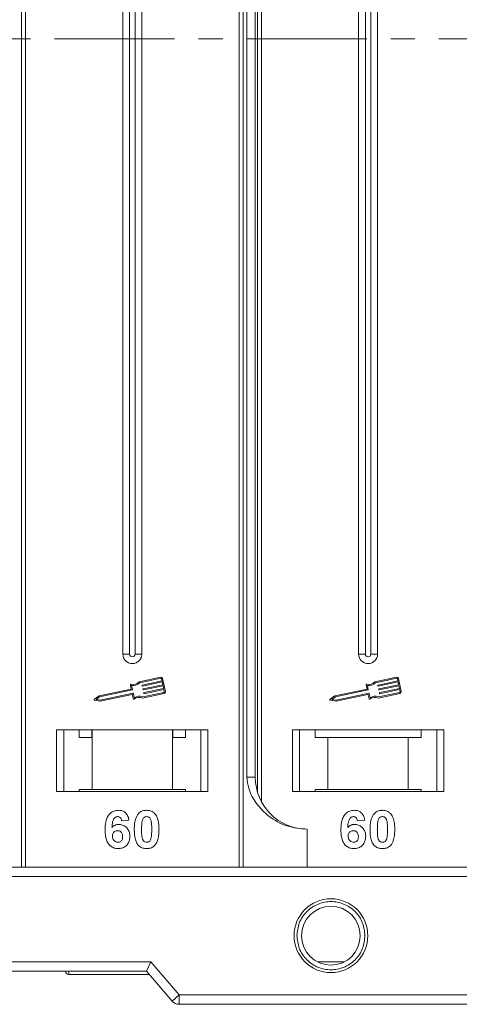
# Model space of a CAD drawing. Header units: millimetres. Extents: x -855 to 619, y 109 to 1142.
# Tile 22 of 74: x -60 to -14, y 341 to 445. Entities that reach past the tile are written whole.
import ezdxf

# ---------------------------------------------------------------- set-up
doc = ezdxf.new("R2010")
doc.units = ezdxf.units.MM
doc.linetypes.add('CENTERX2', pattern=[20.32, 12.7, -2.54, 2.54, -2.54])

msp = doc.modelspace()

# ---------------------------------------------------------------- linework, layer by layer
at = {"color": 7, "linetype": 'Continuous', "lineweight": 15}
for p, q in [((-59.851, 530.098), (-59.851, 442.598)), ((-59.432, 442.598), (-59.432, 530.098)), ((-36.856, 530.098), (-36.856, 442.598)), ((-36.436, 442.598), (-36.436, 530.098)), ((-34.502, 442.598), (-34.502, 523.175)), ((-34.921, 522.146), (-34.921, 442.598)), ((-36.029, 520.598), (-36.029, 442.598)), ((-35.144, 442.598), (-35.144, 520.598)), ((-49.144, 507.598), (-49.144, 442.598)), ((-48.429, 507.598), (-48.429, 442.598)), ((-47.859, 442.598), (-47.859, 507.598)), ((-47.144, 442.598), (-47.144, 507.598)), ((-24.214, 507.598), (-24.214, 442.598)), ((-23.499, 507.598), (-23.499, 442.598)), ((-22.929, 442.598), (-22.929, 507.598)), ((-22.214, 442.598), (-22.214, 507.598)), ((-59.851, 442.598), (-59.851, 355.098)), ((-59.432, 355.098), (-59.432, 442.598)), ((-49.144, 442.598), (-49.144, 377.598)), ((-48.429, 442.598), (-48.429, 377.598)), ((-47.859, 377.598), (-47.859, 442.598)), ((-47.144, 377.598), (-47.144, 442.598)), ((-36.856, 442.598), (-36.856, 355.098)), ((-36.436, 355.098), (-36.436, 442.598)), ((-36.029, 442.598), (-36.029, 364.598)), ((-35.144, 364.598), (-35.144, 442.598)), ((-34.921, 442.598), (-34.921, 363.05)), ((-34.502, 362.02), (-34.502, 442.598)), ((-24.214, 442.598), (-24.214, 377.598)), ((-23.499, 442.598), (-23.499, 377.598)), ((-22.929, 377.598), (-22.929, 442.598)), ((-22.214, 377.598), (-22.214, 442.598)), ((-48.429, 377.598), (-49.144, 377.598)), ((-47.144, 377.598), (-47.859, 377.598)), ((-23.499, 377.598), (-24.214, 377.598)), ((-22.214, 377.598), (-22.929, 377.598)), ((-45.147, 375.164), (-47.426, 374.683)), ((-45.123, 375.05), (-47.366, 374.576)), ((-47.087, 374.334), (-45.005, 374.774)), ((-44.981, 374.66), (-47.063, 374.22)), ((-45.005, 374.774), (-45.053, 375.004)), ((-44.92, 374.372), (-44.981, 374.66)), ((-44.647, 373.65), (-44.938, 375.029)), ((-20.218, 375.164), (-22.496, 374.683)), ((-20.193, 375.05), (-22.436, 374.576)), ((-22.158, 374.334), (-20.075, 374.774)), ((-20.051, 374.66), (-22.134, 374.22)), ((-20.075, 374.774), (-20.124, 375.004)), ((-19.99, 374.372), (-20.051, 374.66)), ((-19.718, 373.65), (-20.009, 375.029)), ((-48.254, 373.908), (-51.653, 373.19)), ((-48.144, 373.811), (-51.605, 373.08)), ((-48.348, 374.352), (-48.254, 373.908)), ((-48.215, 374.29), (-48.121, 373.846)), ((-47.098, 374.242), (-47.11, 374.3)), ((-47.05, 373.082), (-44.807, 373.556)), ((-47.013, 373.84), (-47.025, 373.897)), ((-47.002, 373.932), (-44.92, 374.372)), ((-44.896, 374.257), (-46.978, 373.817)), ((-46.917, 373.53), (-44.835, 373.97)), ((-44.811, 373.855), (-46.893, 373.415)), ((-44.835, 373.97), (-44.896, 374.257)), ((-44.762, 373.625), (-44.811, 373.855)), ((-23.325, 373.908), (-26.723, 373.19)), ((-23.214, 373.811), (-26.676, 373.08)), ((-23.419, 374.352), (-23.325, 373.908)), ((-23.285, 374.29), (-23.191, 373.846)), ((-22.168, 374.242), (-22.181, 374.3)), ((-22.121, 373.082), (-19.878, 373.556)), ((-22.083, 373.84), (-22.096, 373.897)), ((-22.073, 373.932), (-19.99, 374.372)), ((-19.966, 374.257), (-22.049, 373.817)), ((-21.988, 373.53), (-19.905, 373.97)), ((-19.881, 373.855), (-21.964, 373.415)), ((-19.905, 373.97), (-19.966, 374.257)), ((-19.833, 373.625), (-19.881, 373.855)), ((-51.653, 373.19), (-52.155, 372.839)), ((-52.132, 372.733), (-51.531, 372.615)), ((-51.605, 373.08), (-51.974, 372.822)), ((-51.974, 372.822), (-51.532, 372.735)), ((-51.532, 372.735), (-48.071, 373.466)), ((-51.531, 372.615), (-48.161, 373.327)), ((-48.127, 373.305), (-48.039, 372.889)), ((-48.036, 373.444), (-47.942, 373)), ((-47.062, 372.959), (-44.783, 373.441)), ((-46.928, 373.438), (-46.94, 373.495)), ((-26.723, 373.19), (-27.225, 372.839)), ((-27.203, 372.733), (-26.602, 372.615)), ((-26.676, 373.08), (-27.045, 372.822)), ((-27.045, 372.822), (-26.603, 372.735)), ((-26.603, 372.735), (-23.141, 373.466)), ((-26.602, 372.615), (-23.232, 373.327)), ((-23.197, 373.305), (-23.109, 372.889)), ((-23.107, 373.444), (-23.013, 373)), ((-22.132, 372.959), (-19.854, 373.441)), ((-21.998, 373.438), (-22.011, 373.495)), ((-40.144, 369.598), (-56.144, 369.598)), ((-56.144, 369.598), (-56.144, 363.098)), ((-55.394, 363.098), (-55.394, 369.598)), ((-53.757, 369.598), (-53.757, 368.798)), ((-52.44, 368.798), (-52.44, 369.598)), ((-52.394, 369.598), (-52.394, 363.298)), ((-43.894, 363.298), (-43.894, 369.598)), ((-43.847, 369.598), (-43.847, 368.798)), ((-42.53, 368.798), (-42.53, 369.598)), ((-40.894, 369.598), (-40.894, 363.098)), ((-40.144, 363.098), (-40.144, 369.598)), ((-15.214, 369.598), (-31.214, 369.598)), ((-31.214, 369.598), (-31.214, 363.098)), ((-30.464, 363.098), (-30.464, 369.598)), ((-28.828, 369.598), (-28.828, 368.798)), ((-17.601, 368.798), (-17.601, 369.598)), ((-15.964, 369.598), (-15.964, 363.098)), ((-15.214, 363.098), (-15.214, 369.598)), ((-53.757, 368.798), (-52.44, 368.798)), ((-43.847, 368.798), (-42.53, 368.798)), ((-28.828, 368.798), (-27.464, 368.798)), ((-27.464, 368.798), (-27.464, 363.298)), ((-27.464, 368.798), (-18.964, 368.798)), ((-18.964, 363.298), (-18.964, 368.798)), ((-18.964, 368.798), (-17.601, 368.798)), ((-36.029, 364.598), (-35.144, 364.598)), ((-52.394, 363.298), (-53.757, 363.298)), ((-53.757, 363.098), (-53.757, 363.298)), ((-52.394, 363.298), (-43.894, 363.298)), ((-42.53, 363.298), (-43.894, 363.298)), ((-42.53, 363.298), (-42.53, 363.098)), ((-27.464, 363.298), (-28.828, 363.298)), ((-28.828, 363.098), (-28.828, 363.298)), ((-27.464, 363.298), (-18.964, 363.298)), ((-17.601, 363.298), (-18.964, 363.298)), ((-17.601, 363.298), (-17.601, 363.098)), ((-56.144, 363.098), (-40.144, 363.098)), ((-31.214, 363.098), (-15.214, 363.098)), ((-48.503, 360.054), (-49.272, 359.97)), ((-23.573, 360.054), (-24.342, 359.97)), ((-29.644, 359.098), (-29.644, 355.098)), ((9.356, 355.098), (-62.199, 355.098)), ((-61.081, 354.098), (9.356, 354.098)), ((-46.184, 345.098), (-81.644, 345.098)), ((-46.644, 344.098), (-46.184, 345.098)), ((-43.184, 341.598), (-46.184, 345.098)), ((-25.713, 345.098), (-28.575, 345.098)), ((-81.644, 344.098), (-46.644, 344.098)), ((-81.644, 344.098), (-55.214, 344.098)), ((-54.864, 343.748), (-54.864, 343.748)), ((-46.644, 344.098), (-43.943, 340.947)), ((-43.943, 340.947), (-43.184, 341.598)), ((9.356, 341.598), (-43.184, 341.598)), ((-43.184, 341.598), (-43.184, 340.598)), ((-43.184, 340.598), (9.356, 340.598))]:
    msp.add_line(p, q, dxfattribs=at)
at = {"color": 1, "linetype": 'CENTERX2', "lineweight": 13}
msp.add_line((444.01, 442.598), (-394.073, 442.598), dxfattribs=at)
at = {"color": 7, "linetype": 'Continuous', "lineweight": 15}
for radius in [3.9, 3.1]:
    msp.add_circle((-27.144, 347.848), radius, dxfattribs=at)
for centre, radius, start, end in [((-48.144, 377.598), 1, 180, 0), ((-48.144, 377.598), 0.285, 180, 0), ((-23.214, 377.598), 1, 180, 0), ((-23.214, 377.598), 0.285, 180, 0), ((-48.072, 375.27), 0.873, 256.41469, 317.74736), ((-48.072, 375.27), 0.99, 261.69305, 315.48899), ((-45.111, 374.992), 0.176, 11.9297, 101.9297), ((-45.111, 374.992), 0.0587, 11.9297, 101.9297), ((-23.142, 375.27), 0.873, 256.41469, 317.74736), ((-23.142, 375.27), 0.99, 261.69305, 315.48899), ((-20.181, 374.992), 0.176, 11.9297, 101.9297), ((-20.181, 374.992), 0.0587, 11.9297, 101.9297), ((-48.291, 374.365), 0.0587, 76.41469, 191.9297), ((-48.15, 373.84), 0.0294, 281.9297, 11.9297), ((-47.081, 374.306), 0.0294, 101.9297, 191.9297), ((-47.069, 374.248), 0.0294, 191.9297, 281.9297), ((-46.996, 373.904), 0.0294, 101.9297, 191.9297), ((-46.984, 373.846), 0.0294, 191.9297, 281.9297), ((-46.911, 373.501), 0.0294, 101.9297, 191.9297), ((-44.819, 373.613), 0.0587, 281.9297, 11.9297), ((-44.819, 373.613), 0.176, 281.9297, 11.9297), ((-23.361, 374.365), 0.0587, 76.41469, 191.9297), ((-23.22, 373.84), 0.0294, 281.9297, 11.9297), ((-22.152, 374.306), 0.0294, 101.9297, 191.9297), ((-22.14, 374.248), 0.0294, 191.9297, 281.9297), ((-22.067, 373.904), 0.0294, 101.9297, 191.9297), ((-22.055, 373.846), 0.0294, 191.9297, 281.9297), ((-21.982, 373.501), 0.0294, 101.9297, 191.9297), ((-19.89, 373.613), 0.0587, 281.9297, 11.9297), ((-19.89, 373.613), 0.176, 281.9297, 11.9297), ((-52.121, 372.791), 0.0587, 124.95116, 258.90824), ((-48.155, 373.299), 0.0294, 11.9297, 101.9297), ((-48.065, 373.438), 0.0294, 11.9297, 101.9297), ((-47.981, 372.901), 0.0587, 191.9297, 307.44471), ((-47.415, 372.161), 0.873, 66.11204, 127.44471), ((-47.415, 372.161), 0.99, 68.37041, 122.16635), ((-46.899, 373.444), 0.0294, 191.9297, 281.9297), ((-27.192, 372.791), 0.0587, 124.95116, 258.90824), ((-23.226, 373.299), 0.0294, 11.9297, 101.9297), ((-23.135, 373.438), 0.0294, 11.9297, 101.9297), ((-23.052, 372.901), 0.0587, 191.9297, 307.44471), ((-22.486, 372.161), 0.873, 66.11204, 127.44471), ((-22.486, 372.161), 0.99, 68.37041, 122.16635), ((-21.97, 373.444), 0.0294, 191.9297, 281.9297), ((-29.644, 364.598), 5.5, 180, 270), ((-54.864, 344.098), 0.35, 180.00041, 270.00191), ((-43.184, 341.598), 1, 220.60129, 270)]:
    msp.add_arc(centre, radius, start, end, dxfattribs=at)
for points, knots in [([(-36.029, 364.598), (-35.985, 364.207), (-35.874, 363.208), (-35.051, 361.754), (-33.681, 360.341), (-31.815, 359.305), (-30.365, 359.167), (-29.644, 359.098)], [0, 0, 0, 0, 0.1257134, 0.3212757, 0.5244662, 0.763484, 1, 1, 1, 1]), ([(-51.015, 359.044), (-51.013, 359.177), (-51.004, 359.579), (-50.913, 360.135), (-50.635, 360.643), (-50.288, 360.946), (-49.918, 361.083), (-49.685, 361.094), (-49.6, 361.098)], [0, 0, 0, 0, 0.1423372, 0.4291269, 0.5899433, 0.7512055, 0.9098946, 1, 1, 1, 1]), ([(-49.6, 361.098), (-49.464, 361.087), (-49.218, 361.068), (-48.906, 360.884), (-48.665, 360.607), (-48.549, 360.31), (-48.513, 360.111), (-48.503, 360.054)], [0, 0, 0, 0, 0.2426908, 0.4390024, 0.635006, 0.8950587, 1, 1, 1, 1]), ([(-47.543, 360.692), (-47.498, 360.742), (-47.408, 360.844), (-47.239, 360.959), (-47.051, 361.042), (-46.881, 361.08), (-46.74, 361.095), (-46.667, 361.097), (-46.631, 361.098)], [0, 0, 0, 0, 0.1937762, 0.3936, 0.5878635, 0.7889077, 0.894169, 1, 1, 1, 1]), ([(-46.631, 361.098), (-46.564, 361.096), (-46.429, 361.091), (-46.231, 361.047), (-46.041, 360.97), (-45.896, 360.871), (-45.789, 360.773), (-45.74, 360.715), (-45.716, 360.687)], [0, 0, 0, 0, 0.1926273, 0.3886837, 0.5820134, 0.7832006, 0.8910383, 1, 1, 1, 1]), ([(-26.086, 359.044), (-26.083, 359.177), (-26.074, 359.579), (-25.984, 360.135), (-25.705, 360.643), (-25.359, 360.946), (-24.989, 361.083), (-24.755, 361.094), (-24.671, 361.098)], [0, 0, 0, 0, 0.1423372, 0.4291269, 0.5899433, 0.7512055, 0.9098946, 1, 1, 1, 1]), ([(-24.671, 361.098), (-24.535, 361.087), (-24.289, 361.068), (-23.976, 360.884), (-23.735, 360.607), (-23.62, 360.31), (-23.584, 360.111), (-23.573, 360.054)], [0, 0, 0, 0, 0.24269082, 0.43900235, 0.63500599, 0.89505866, 1, 1, 1, 1]), ([(-22.613, 360.692), (-22.569, 360.742), (-22.479, 360.844), (-22.31, 360.959), (-22.121, 361.042), (-21.952, 361.08), (-21.811, 361.095), (-21.738, 361.097), (-21.701, 361.098)], [0, 0, 0, 0, 0.1937762, 0.3936, 0.5878635, 0.7889077, 0.894169, 1, 1, 1, 1]), ([(-21.701, 361.098), (-21.635, 361.096), (-21.5, 361.091), (-21.302, 361.047), (-21.111, 360.97), (-20.967, 360.871), (-20.86, 360.773), (-20.811, 360.715), (-20.786, 360.687)], [0, 0, 0, 0, 0.1926273, 0.3886837, 0.5820134, 0.7832006, 0.8910383, 1, 1, 1, 1]), ([(-49.699, 360.431), (-49.753, 360.426), (-49.861, 360.415), (-50.014, 360.315), (-50.155, 360.143), (-50.264, 359.781), (-50.288, 359.481), (-50.305, 359.276)], [0, 0, 0, 0, 0.1120492, 0.2243802, 0.3701146, 0.5702758, 1, 1, 1, 1]), ([(-49.272, 359.97), (-49.284, 360.047), (-49.304, 360.169), (-49.394, 360.314), (-49.5, 360.394), (-49.608, 360.427), (-49.674, 360.43), (-49.699, 360.431)], [0, 0, 0, 0, 0.33384, 0.5245467, 0.7163724, 0.8918244, 1, 1, 1, 1]), ([(-47.939, 359.079), (-47.936, 359.212), (-47.931, 359.515), (-47.859, 360.043), (-47.718, 360.463), (-47.56, 360.669), (-47.543, 360.692)], [0, 0, 0, 0, 0.2373811, 0.5389182, 0.9490817, 1, 1, 1, 1]), ([(-47.169, 359.071), (-47.169, 359.137), (-47.168, 359.271), (-47.162, 359.451), (-47.152, 359.613), (-47.138, 359.756), (-47.119, 359.898), (-47.095, 359.992), (-47.084, 360.039)], [0, 0, 0, 0, 0.20527, 0.4106157, 0.5571475, 0.7038444, 0.8514751, 1, 1, 1, 1]), ([(-47.084, 360.039), (-47.06, 360.108), (-47.022, 360.22), (-46.914, 360.346), (-46.79, 360.412), (-46.691, 360.429), (-46.637, 360.431), (-46.631, 360.431)], [0, 0, 0, 0, 0.3348035, 0.5425606, 0.750382, 0.9707212, 1, 1, 1, 1]), ([(-46.631, 360.431), (-46.573, 360.425), (-46.472, 360.415), (-46.344, 360.341), (-46.233, 360.2), (-46.134, 359.929), (-46.097, 359.532), (-46.094, 359.226), (-46.092, 359.071)], [0, 0, 0, 0, 0.1056461, 0.1862213, 0.267042, 0.4315406, 0.7127076, 1, 1, 1, 1]), ([(-45.716, 360.687), (-45.676, 360.633), (-45.597, 360.523), (-45.492, 360.291), (-45.402, 359.996), (-45.352, 359.665), (-45.327, 359.355), (-45.324, 359.165), (-45.323, 359.071)], [0, 0, 0, 0, 0.118432, 0.2393289, 0.4494336, 0.6641784, 0.8318201, 1, 1, 1, 1]), ([(-24.769, 360.431), (-24.823, 360.426), (-24.932, 360.415), (-25.084, 360.315), (-25.226, 360.143), (-25.334, 359.781), (-25.359, 359.481), (-25.375, 359.276)], [0, 0, 0, 0, 0.1120492, 0.2243802, 0.3701146, 0.5702758, 1, 1, 1, 1]), ([(-24.342, 359.97), (-24.355, 360.047), (-24.374, 360.169), (-24.465, 360.314), (-24.57, 360.394), (-24.678, 360.427), (-24.744, 360.43), (-24.769, 360.431)], [0, 0, 0, 0, 0.33384, 0.5245467, 0.7163724, 0.8918244, 1, 1, 1, 1]), ([(-23.009, 359.079), (-23.007, 359.212), (-23.002, 359.515), (-22.929, 360.043), (-22.788, 360.463), (-22.631, 360.669), (-22.613, 360.692)], [0, 0, 0, 0, 0.2373811, 0.5389182, 0.9490817, 1, 1, 1, 1]), ([(-22.24, 359.071), (-22.239, 359.137), (-22.238, 359.271), (-22.233, 359.451), (-22.222, 359.613), (-22.208, 359.756), (-22.19, 359.898), (-22.166, 359.992), (-22.154, 360.039)], [0, 0, 0, 0, 0.20527, 0.4106157, 0.5571475, 0.7038444, 0.8514751, 1, 1, 1, 1]), ([(-22.154, 360.039), (-22.131, 360.108), (-22.092, 360.22), (-21.984, 360.346), (-21.861, 360.412), (-21.762, 360.429), (-21.708, 360.431), (-21.701, 360.431)], [0, 0, 0, 0, 0.3348035, 0.5425606, 0.750382, 0.9707212, 1, 1, 1, 1]), ([(-21.701, 360.431), (-21.644, 360.425), (-21.543, 360.415), (-21.414, 360.341), (-21.304, 360.2), (-21.204, 359.929), (-21.168, 359.532), (-21.165, 359.226), (-21.163, 359.071)], [0, 0, 0, 0, 0.1056461, 0.1862213, 0.267042, 0.4315406, 0.7127076, 1, 1, 1, 1]), ([(-20.786, 360.687), (-20.747, 360.633), (-20.668, 360.523), (-20.562, 360.291), (-20.472, 359.996), (-20.422, 359.665), (-20.397, 359.355), (-20.395, 359.165), (-20.394, 359.071)], [0, 0, 0, 0, 0.118432, 0.2393289, 0.4494336, 0.6641784, 0.8318201, 1, 1, 1, 1]), ([(-49.658, 357.047), (-49.793, 357.057), (-50.065, 357.078), (-50.425, 357.279), (-50.717, 357.584), (-50.957, 358.12), (-51.011, 358.631), (-51.015, 358.986), (-51.015, 359.044)], [0, 0, 0, 0, 0.1482689, 0.2976473, 0.4424214, 0.6078512, 0.9356585, 1, 1, 1, 1]), ([(-50.305, 359.276), (-50.258, 359.324), (-50.164, 359.422), (-50.018, 359.514), (-49.891, 359.563), (-49.792, 359.591), (-49.688, 359.607), (-49.618, 359.609), (-49.582, 359.611)], [0, 0, 0, 0, 0.24365362, 0.49576024, 0.6178923, 0.74150292, 0.8700251, 1, 1, 1, 1]), ([(-50.246, 358.369), (-50.241, 358.451), (-50.233, 358.587), (-50.142, 358.757), (-50.02, 358.865), (-49.871, 358.934), (-49.764, 358.941), (-49.712, 358.944)], [0, 0, 0, 0, 0.27672092, 0.45687046, 0.63700743, 0.8240683, 1, 1, 1, 1]), ([(-49.712, 358.944), (-49.644, 358.939), (-49.519, 358.929), (-49.359, 358.834), (-49.24, 358.699), (-49.178, 358.515), (-49.172, 358.382), (-49.169, 358.312)], [0, 0, 0, 0, 0.21375674, 0.39494411, 0.57658486, 0.77731093, 1, 1, 1, 1]), ([(-49.582, 359.611), (-49.446, 359.598), (-49.174, 359.574), (-48.826, 359.358), (-48.56, 359.056), (-48.419, 358.703), (-48.406, 358.459), (-48.4, 358.351)], [0, 0, 0, 0, 0.2102159, 0.4219747, 0.6200164, 0.8310369, 1, 1, 1, 1]), ([(-46.631, 357.047), (-46.766, 357.057), (-47.038, 357.077), (-47.392, 357.275), (-47.68, 357.589), (-47.913, 358.2), (-47.928, 358.72), (-47.939, 359.079)], [0, 0, 0, 0, 0.1475277, 0.2965695, 0.43214, 0.6087374, 1, 1, 1, 1]), ([(-46.631, 357.713), (-46.699, 357.721), (-46.809, 357.734), (-46.938, 357.821), (-47.041, 357.971), (-47.134, 358.243), (-47.163, 358.633), (-47.167, 358.924), (-47.169, 359.071)], [0, 0, 0, 0, 0.125351, 0.2021974, 0.2791824, 0.4597421, 0.727968, 1, 1, 1, 1]), ([(-46.092, 359.071), (-46.093, 359.004), (-46.094, 358.871), (-46.1, 358.69), (-46.11, 358.529), (-46.124, 358.387), (-46.142, 358.245), (-46.166, 358.152), (-46.178, 358.106)], [0, 0, 0, 0, 0.2059417, 0.4119594, 0.558149, 0.7045024, 0.8518015, 1, 1, 1, 1]), ([(-45.323, 359.071), (-45.325, 358.937), (-45.33, 358.634), (-45.401, 358.114), (-45.539, 357.691), (-45.696, 357.483), (-45.719, 357.453)], [0, 0, 0, 0, 0.2366286, 0.5373614, 0.9329864, 1, 1, 1, 1]), ([(-24.729, 357.047), (-24.864, 357.057), (-25.135, 357.078), (-25.495, 357.279), (-25.787, 357.584), (-26.027, 358.12), (-26.082, 358.631), (-26.085, 358.986), (-26.086, 359.044)], [0, 0, 0, 0, 0.1482689, 0.2976473, 0.4424214, 0.6078512, 0.9356585, 1, 1, 1, 1]), ([(-25.375, 359.276), (-25.329, 359.324), (-25.234, 359.422), (-25.089, 359.514), (-24.962, 359.563), (-24.863, 359.591), (-24.759, 359.607), (-24.688, 359.609), (-24.652, 359.611)], [0, 0, 0, 0, 0.2436536, 0.4957602, 0.6178923, 0.7415029, 0.8700251, 1, 1, 1, 1]), ([(-25.317, 358.369), (-25.312, 358.451), (-25.304, 358.587), (-25.213, 358.757), (-25.09, 358.865), (-24.942, 358.934), (-24.834, 358.941), (-24.782, 358.944)], [0, 0, 0, 0, 0.2767209, 0.4568705, 0.6370074, 0.8240683, 1, 1, 1, 1]), ([(-24.782, 358.944), (-24.715, 358.939), (-24.589, 358.929), (-24.429, 358.834), (-24.31, 358.699), (-24.248, 358.515), (-24.243, 358.382), (-24.24, 358.312)], [0, 0, 0, 0, 0.2137567, 0.3949441, 0.5765849, 0.7773109, 1, 1, 1, 1]), ([(-24.652, 359.611), (-24.517, 359.598), (-24.244, 359.574), (-23.896, 359.358), (-23.63, 359.056), (-23.489, 358.703), (-23.476, 358.459), (-23.471, 358.351)], [0, 0, 0, 0, 0.2102159, 0.4219747, 0.6200164, 0.8310369, 1, 1, 1, 1]), ([(-21.701, 357.047), (-21.837, 357.057), (-22.108, 357.077), (-22.462, 357.275), (-22.75, 357.589), (-22.984, 358.2), (-22.999, 358.72), (-23.009, 359.079)], [0, 0, 0, 0, 0.1475277, 0.2965695, 0.43214, 0.6087374, 1, 1, 1, 1]), ([(-21.701, 357.713), (-21.769, 357.721), (-21.879, 357.734), (-22.008, 357.821), (-22.111, 357.971), (-22.204, 358.243), (-22.234, 358.633), (-22.238, 358.924), (-22.24, 359.071)], [0, 0, 0, 0, 0.125351, 0.2021974, 0.2791824, 0.4597421, 0.727968, 1, 1, 1, 1]), ([(-21.163, 359.071), (-21.163, 359.004), (-21.164, 358.871), (-21.17, 358.69), (-21.18, 358.529), (-21.194, 358.387), (-21.213, 358.245), (-21.237, 358.152), (-21.249, 358.106)], [0, 0, 0, 0, 0.2059417, 0.4119594, 0.558149, 0.7045024, 0.8518015, 1, 1, 1, 1]), ([(-20.394, 359.071), (-20.396, 358.937), (-20.401, 358.634), (-20.472, 358.114), (-20.609, 357.691), (-20.767, 357.483), (-20.789, 357.453)], [0, 0, 0, 0, 0.2366286, 0.5373614, 0.9329864, 1, 1, 1, 1]), ([(-49.673, 357.713), (-49.741, 357.72), (-49.878, 357.735), (-50.053, 357.852), (-50.18, 358.009), (-50.238, 358.191), (-50.243, 358.311), (-50.246, 358.369)], [0, 0, 0, 0, 0.2079047, 0.4199807, 0.6306256, 0.821735, 1, 1, 1, 1]), ([(-49.169, 358.312), (-49.173, 358.226), (-49.18, 358.088), (-49.253, 357.909), (-49.363, 357.8), (-49.507, 357.726), (-49.614, 357.718), (-49.673, 357.713)], [0, 0, 0, 0, 0.28869741, 0.46355259, 0.63994173, 0.80180841, 1, 1, 1, 1]), ([(-48.4, 358.351), (-48.408, 358.217), (-48.424, 357.947), (-48.589, 357.565), (-48.875, 357.266), (-49.248, 357.075), (-49.521, 357.056), (-49.658, 357.047)], [0, 0, 0, 0, 0.1978309, 0.3972998, 0.5989102, 0.7987412, 1, 1, 1, 1]), ([(-46.178, 358.106), (-46.202, 358.037), (-46.239, 357.925), (-46.347, 357.8), (-46.469, 357.734), (-46.568, 357.716), (-46.622, 357.714), (-46.631, 357.713)], [0, 0, 0, 0, 0.3336776, 0.54041252, 0.7472639, 0.96120914, 1, 1, 1, 1]), ([(-24.744, 357.713), (-24.812, 357.72), (-24.948, 357.735), (-25.124, 357.852), (-25.25, 358.009), (-25.308, 358.191), (-25.314, 358.311), (-25.317, 358.369)], [0, 0, 0, 0, 0.2079047, 0.4199807, 0.6306256, 0.821735, 1, 1, 1, 1]), ([(-24.24, 358.312), (-24.244, 358.226), (-24.25, 358.088), (-24.323, 357.909), (-24.434, 357.8), (-24.578, 357.726), (-24.685, 357.718), (-24.744, 357.713)], [0, 0, 0, 0, 0.28869741, 0.46355259, 0.63994173, 0.80180841, 1, 1, 1, 1]), ([(-23.471, 358.351), (-23.478, 358.217), (-23.494, 357.947), (-23.66, 357.565), (-23.945, 357.266), (-24.318, 357.075), (-24.592, 357.056), (-24.729, 357.047)], [0, 0, 0, 0, 0.1978309, 0.3972998, 0.5989102, 0.7987412, 1, 1, 1, 1]), ([(-21.249, 358.106), (-21.272, 358.037), (-21.31, 357.925), (-21.418, 357.8), (-21.539, 357.734), (-21.638, 357.716), (-21.693, 357.714), (-21.701, 357.713)], [0, 0, 0, 0, 0.3336776, 0.54041252, 0.7472639, 0.96120914, 1, 1, 1, 1]), ([(-45.719, 357.453), (-45.763, 357.403), (-45.853, 357.301), (-46.022, 357.185), (-46.211, 357.102), (-46.38, 357.064), (-46.522, 357.049), (-46.594, 357.047), (-46.631, 357.047)], [0, 0, 0, 0, 0.1937693, 0.3935642, 0.587886, 0.7891312, 0.8942826, 1, 1, 1, 1]), ([(-20.789, 357.453), (-20.834, 357.403), (-20.924, 357.301), (-21.093, 357.185), (-21.282, 357.102), (-21.451, 357.064), (-21.592, 357.049), (-21.665, 357.047), (-21.701, 357.047)], [0, 0, 0, 0, 0.1937693, 0.3935642, 0.587886, 0.7891312, 0.8942826, 1, 1, 1, 1]), ([(-30.744, 347.848), (-30.695, 348.3), (-30.621, 348.999), (-30.172, 349.839), (-29.707, 350.411), (-29.134, 350.879), (-28.295, 351.313), (-27.144, 351.535), (-25.992, 351.313), (-25.153, 350.879), (-24.58, 350.411), (-24.115, 349.839), (-23.667, 349), (-23.592, 348.3), (-23.544, 347.848)], [0, 0, 0, 0, 0.1197215, 0.184837, 0.25, 0.3151155, 0.3802785, 0.5, 0.6197215, 0.684837, 0.75, 0.8151155, 0.8802785, 1, 1, 1, 1]), ([(-23.544, 347.848), (-23.592, 347.395), (-23.667, 346.696), (-24.115, 345.857), (-24.58, 345.285), (-25.153, 344.817), (-25.992, 344.383), (-27.144, 344.16), (-28.295, 344.383), (-29.134, 344.817), (-29.707, 345.285), (-30.172, 345.857), (-30.621, 346.696), (-30.695, 347.395), (-30.744, 347.848)], [0, 0, 0, 0, 0.1197215, 0.184837, 0.25, 0.3151155, 0.3802785, 0.5, 0.6197215, 0.684837, 0.75, 0.8151155, 0.8802785, 1, 1, 1, 1]), ([(-54.872, 344.098), (-54.871, 344.08), (-54.864, 343.984), (-54.864, 343.873), (-54.863, 343.768), (-54.864, 343.755), (-54.864, 343.748)], [0, 0, 0, 0, 0.0795267, 0.4237297, 0.6830418, 1, 1, 1, 1]), ([(-54.864, 343.748), (-53.554, 343.748), (-50.894, 343.748), (-48.031, 343.748), (-46.547, 343.748), (-46.344, 343.748)], [0, 0, 0, 0, 0.4557779, 0.9254895, 1, 1, 1, 1])]:
    msp.add_open_spline(points, degree=3, knots=knots, dxfattribs=at)

doc.saveas('drawing.dxf')
